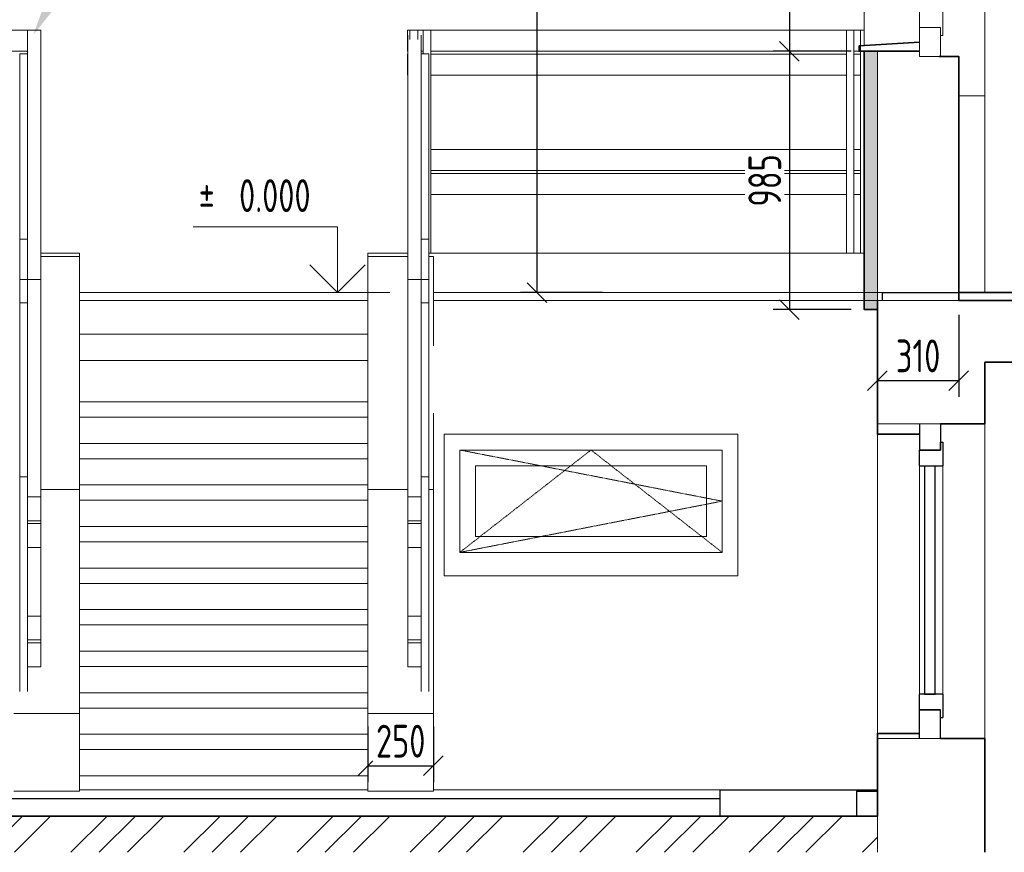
# Model space of a CAD drawing. Header units: inches. Extents: x -96941 to 10978768, y -673 to 1070890.
# Tile 6 of 256: x 8331 to 12085, y 54713 to 57886. Entities that reach past the tile are written whole.
import ezdxf
from ezdxf import colors
from ezdxf.entities.mleader import LeaderData, LeaderLine
from ezdxf.enums import TextEntityAlignment as Align
from ezdxf.math import Vec2, Vec3

# ---------------------------------------------------------------- set-up
doc = ezdxf.new("R2010")
doc.units = ezdxf.units.IN
doc.linetypes.add('Overhead', pattern=[3.96875, 2.38125, -1.5875])
doc.layers.get('Defpoints').update_dxf_attribs({"color": 6, "lineweight": 9})
for name, color, linetype, lineweight in [('!_A_01_TENKÁ', 8, 'Continuous', 13), ('!_A_02_HRUBÁ', 255, 'Continuous', 35), ('!_A_21_KÓTY', 3, 'Continuous', 9), ('!_A_22_PLAVÁK', 110, 'Continuous', 9), ('!_A_23_ŠRAFY', 252, 'Continuous', 9), ('A-FLOR', 192, 'Continuous', 13), ('A-FLOR-HRAL', 11, 'Continuous', 18), ('A-GLAZ', 151, 'Continuous', 18), ('A-WALL', 113, 'Continuous', 18), ('C-TOPO', 7, 'Continuous', 18), ('S-STRS', 31, 'Continuous', 18)]:
    doc.layers.add(name, color=color, linetype=linetype, lineweight=lineweight)
doc.layers.add('!_A_51_BÚRACIE PRÁCE', color=40, linetype='Continuous', lineweight=13, true_color=0xffbf00)
doc.styles.add('Iso CP', font='isocp.shx', dxfattribs={"width": 0.8})
doc.dimstyles.new('1-50', dxfattribs={"dimscale": 50, "dimtxt": 2.5, "dimasz": 1.5, "dimexe": 1.25, "dimexo": 1, "dimtad": 1, "dimdec": 0, "dimrnd": 5, "dimdsep": 46, "dimtxsty": 'Iso CP', "dimblk1": 'OBLIQUE', "dimblk2": 'OBLIQUE', "dimsah": 1, "dimcen": 2.5, "dimclrt": 4, "dimadec": 0, "dimazin": 0, "dimtfac": 1, "dimtdec": 0, "dimtmove": 1, "dimatfit": 3, "dimldrblk": 'OBLIQUE', "dimfxl": 5, "dimfxlon": 1, "dimtfill": 1, "dimtolj": 1, "dimtzin": 0, "dimarcsym": 0})

# ---------------------------------------------------------------- blocks, each defined once
blk = doc.blocks.new('Okno_2k_2-OS_ - 2500x1200 _1400_-1150681-B-B B')
at = {"layer": 'A-GLAZ', "color": 7, "lineweight": 25}
for p, q in [((-14560, 2600), (-14560, 2500)), ((-14480, 2600), (-14480, 2500)), ((-14480, 2500), (-14480, 2530)), ((-14480, 2530), (-14470, 2530)), ((-14470, 2530), (-14470, 2440)), ((-14560, 2440), (-14560, 2500)), ((-14560, 2500), (-14480, 2500)), ((-14480, 2500), (-14560, 2500)), ((-14560, 2440), (-14470, 2440)), ((-14540, 2440), (-14540, 1570)), ((-14540, 2440), (-14500, 2440)), ((-14500, 1570), (-14500, 2440)), ((-14470, 1570), (-14560, 1570)), ((-14560, 1510), (-14560, 1570)), ((-14540, 1570), (-14500, 1570)), ((-14470, 1570), (-14470, 1480)), ((-14560, 1510), (-14480, 1510)), ((-14560, 1400), (-14560, 1510)), ((-14480, 1510), (-14560, 1510)), ((-14480, 1480), (-14480, 1510)), ((-14480, 1400), (-14480, 1510)), ((-14480, 1480), (-14470, 1480))]:
    blk.add_line(p, q, dxfattribs=at)
at = {"layer": 'A-GLAZ', "color": 250}
for p, q in [((-14560, 2440), (-14560, 1570)), ((-14470, 1570), (-14470, 2440))]:
    blk.add_line(p, q, dxfattribs=at)
at = {"layer": 'A-GLAZ', "color": 250, "linetype": 'Overhead'}
for p, q in [((-14560, 2222.9), (-14560, 2440)), ((-14560, 2440), (-14560, 1618)), ((-14560, 2381.5), (-14560, 2440)), ((-14560, 1570), (-14560, 1787.1))]:
    blk.add_line(p, q, dxfattribs=at)
blk = doc.blocks.new('Okno_1k - 1200x600_2000_-1150742-B-B B')
at = {"layer": 'A-GLAZ', "color": 250}
for p, q in [((-16312, 2110), (-16312, 2500)), ((-15312, 2500), (-16312, 2500)), ((-16312, 2110), (-16312, 2500)), ((-16312, 2500), (-15312, 2500)), ((-15312, 2500), (-15312, 2110)), ((-15312, 2500), (-15312, 2110)), ((-16252, 2440), (-16252, 2170)), ((-16252, 2440), (-15372, 2440)), ((-15372, 2170), (-15372, 2440)), ((-16252, 2170), (-15372, 2170)), ((-15312, 2110), (-16312, 2110)), ((-15312, 2110), (-16312, 2110))]:
    blk.add_line(p, q, dxfattribs=at)
at = {"layer": 'A-GLAZ', "color": 250, "linetype": 'Overhead'}
for p, q in [((-15312, 2305), (-16312, 2500)), ((-15812, 2500), (-16312, 2110)), ((-15312, 2110), (-15812, 2500)), ((-16312, 2110), (-15312, 2305))]:
    blk.add_line(p, q, dxfattribs=at)
blk = doc.blocks.new('_Oblique')
at = {"color": 0, "linetype": 'ByBlock', "lineweight": -2}
blk.add_line((-0.5, -0.5), (0.5, 0.5), dxfattribs=at)
blk = doc.blocks.new('*D1215')
at = {"layer": '!_A_21_KÓTY', "color": 0, "lineweight": -2, "transparency": 16777216}
for p, q in [((11501.5, 59446.2), (11203.4, 59446.2)), ((11265.9, 59446.2), (11265.9, 57766.2)), ((11501.5, 57766.2), (11203.4, 57766.2))]:
    blk.add_line(p, q, dxfattribs=at)
at = {"layer": 'Defpoints', "color": 0, "transparency": 16777216}
for p in [(11551.5, 59446.2), (11265.9, 57766.2), (11551.5, 57766.2)]:
    blk.add_point(p, dxfattribs=at)
at = {"layer": '!_A_21_KÓTY', "color": 0, "lineweight": -2, "transparency": 16777216, "xscale": 75, "yscale": 75, "zscale": 75}
for p, rotation in [((11265.9, 59446.2), 90), ((11265.9, 57766.2), 270)]:
    blk.add_blockref('_Oblique', p, dxfattribs=dict(at, rotation=rotation))
at = {"layer": '!_A_21_KÓTY', "color": 4, "transparency": 16777216, "insert": (11172.1, 58606.2), "char_height": 125, "attachment_point": 5, "rotation": 90, "style": 'Iso CP', "bg_fill": 3, "box_fill_scale": 1.1, "bg_fill_color": 256, "bg_fill_true_color": 13158600, "bg_fill_transparency": 0}
blk.add_mtext('\\A1;1680', dxfattribs=at)
blk = doc.blocks.new('*D1216')
at = {"layer": '!_A_21_KÓTY', "color": 0, "lineweight": -2, "transparency": 16777216}
for p, q in [((11501.5, 57766.2), (11203.4, 57766.2)), ((11265.9, 57766.2), (11265.9, 56781.2)), ((11501.5, 56781.2), (11203.4, 56781.2))]:
    blk.add_line(p, q, dxfattribs=at)
at = {"layer": 'Defpoints', "color": 0, "transparency": 16777216}
for p in [(11551.5, 57766.2), (11265.9, 56781.2), (11551.5, 56781.2)]:
    blk.add_point(p, dxfattribs=at)
at = {"layer": '!_A_21_KÓTY', "color": 0, "lineweight": -2, "transparency": 16777216, "xscale": 75, "yscale": 75, "zscale": 75}
for p, rotation in [((11265.9, 57766.2), 90), ((11265.9, 56781.2), 270)]:
    blk.add_blockref('_Oblique', p, dxfattribs=dict(at, rotation=rotation))
at = {"layer": '!_A_21_KÓTY', "color": 4, "transparency": 16777216, "insert": (11172.1, 57273.7), "char_height": 125, "attachment_point": 5, "rotation": 90, "style": 'Iso CP', "bg_fill": 3, "box_fill_scale": 1.1, "bg_fill_color": 256, "bg_fill_true_color": 13158600, "bg_fill_transparency": 0}
blk.add_mtext('\\A1;985', dxfattribs=at)
blk = doc.blocks.new('*D1217')
at = {"layer": '!_A_21_KÓTY', "color": 0, "lineweight": -2, "transparency": 16777216}
for p, q in [((13796.1, 56846.2), (13796.1, 56921.2)), ((13546.1, 56846.2), (13858.6, 56846.2)), ((13796.1, 56816.2), (13796.1, 56846.2)), ((13796.1, 56816.2), (13796.1, 56846.2)), ((13546.1, 56816.2), (13858.6, 56816.2)), ((13796.1, 56816.2), (13796.1, 56741.2)), ((13796.1, 56349.6), (13796.1, 56816.2))]:
    blk.add_line(p, q, dxfattribs=at)
at = {"layer": 'Defpoints', "color": 0, "transparency": 16777216}
for p in [(11911.5, 56846.2), (13796.1, 56846.2), (11911.5, 56816.2)]:
    blk.add_point(p, dxfattribs=at)
at = {"layer": '!_A_21_KÓTY', "color": 0, "lineweight": -2, "transparency": 16777216, "xscale": 75, "yscale": 75, "zscale": 75}
for p, rotation in [((13796.1, 56846.2), 270), ((13796.1, 56816.2), 90)]:
    blk.add_blockref('_Oblique', p, dxfattribs=dict(at, rotation=rotation))
at = {"layer": '!_A_21_KÓTY', "color": 4, "transparency": 16777216, "insert": (13702.3, 56435.9), "char_height": 125, "attachment_point": 5, "rotation": 90, "style": 'Iso CP', "bg_fill": 3, "box_fill_scale": 1.1, "bg_fill_color": 256, "bg_fill_true_color": 13158600, "bg_fill_transparency": 0}
blk.add_mtext('\\A1;30', dxfattribs=at)
blk = doc.blocks.new('*D1218')
at = {"layer": '!_A_21_KÓTY', "color": 0, "lineweight": -2, "transparency": 16777216}
for p, q in [((16610.3, 59946.2), (16297.8, 59946.2)), ((16360.3, 56846.2), (16360.3, 59946.2)), ((16110.3, 56846.2), (16422.8, 56846.2))]:
    blk.add_line(p, q, dxfattribs=at)
at = {"layer": 'Defpoints', "color": 0, "transparency": 16777216}
for p in [(16360.3, 59946.2), (16906.5, 59946.2), (11911.5, 56846.2)]:
    blk.add_point(p, dxfattribs=at)
at = {"layer": '!_A_21_KÓTY', "color": 0, "lineweight": -2, "transparency": 16777216, "xscale": 75, "yscale": 75, "zscale": 75}
for p, rotation in [((16360.3, 59946.2), 90), ((16360.3, 56846.2), 270)]:
    blk.add_blockref('_Oblique', p, dxfattribs=dict(at, rotation=rotation))
at = {"layer": '!_A_21_KÓTY', "color": 4, "transparency": 16777216, "insert": (16266.5, 58396.2), "char_height": 125, "attachment_point": 5, "rotation": 90, "style": 'Iso CP', "bg_fill": 3, "box_fill_scale": 1.1, "bg_fill_color": 256, "bg_fill_true_color": 13158600, "bg_fill_transparency": 0}
blk.add_mtext('\\A1;3100', dxfattribs=at)
blk = doc.blocks.new('*D1221')
at = {"layer": '!_A_21_KÓTY', "color": 0, "lineweight": -2, "transparency": 16777216}
for p, q in [((12061.5, 59946.2), (12309, 59946.2)), ((12246.5, 59946.2), (12246.5, 56846.2)), ((12061.5, 56846.2), (12309, 56846.2))]:
    blk.add_line(p, q, dxfattribs=at)
at = {"layer": 'Defpoints', "color": 0, "transparency": 16777216}
for p in [(12011.5, 59946.2), (12011.5, 56846.2), (12246.5, 56846.2)]:
    blk.add_point(p, dxfattribs=at)
at = {"layer": '!_A_21_KÓTY', "color": 0, "lineweight": -2, "transparency": 16777216, "xscale": 75, "yscale": 75, "zscale": 75}
for p, rotation in [((12246.5, 59946.2), 90), ((12246.5, 56846.2), 270)]:
    blk.add_blockref('_Oblique', p, dxfattribs=dict(at, rotation=rotation))
at = {"layer": '!_A_21_KÓTY', "color": 4, "transparency": 16777216, "insert": (12152.7, 58396.2), "char_height": 125, "attachment_point": 5, "rotation": 90, "style": 'Iso CP', "bg_fill": 3, "box_fill_scale": 1.1, "bg_fill_color": 256, "bg_fill_true_color": 13158600, "bg_fill_transparency": 0}
blk.add_mtext('\\A1;3100', dxfattribs=at)
blk = doc.blocks.new('*D1223')
at = {"layer": '!_A_21_KÓTY', "color": 0, "lineweight": -2, "transparency": 16777216}
for p, q in [((11601.5, 56761), (11601.5, 56448.5)), ((11911.5, 56761), (11911.5, 56448.5)), ((11601.5, 56511), (11911.5, 56511))]:
    blk.add_line(p, q, dxfattribs=at)
at = {"layer": 'Defpoints', "color": 0, "transparency": 16777216}
for p in [(11601.5, 56846.2), (11911.5, 56846.2), (11911.5, 56511)]:
    blk.add_point(p, dxfattribs=at)
at = {"layer": '!_A_21_KÓTY', "color": 0, "lineweight": -2, "transparency": 16777216, "xscale": 75, "yscale": 75, "zscale": 75, "rotation": 180}
blk.add_blockref('_Oblique', (11601.5, 56511), dxfattribs=at)
at = {"layer": '!_A_21_KÓTY', "color": 0, "lineweight": -2, "transparency": 16777216, "xscale": 75, "yscale": 75, "zscale": 75}
blk.add_blockref('_Oblique', (11911.5, 56511), dxfattribs=at)
at = {"layer": '!_A_21_KÓTY', "color": 4, "transparency": 16777216, "insert": (11756.5, 56604.8), "char_height": 125, "attachment_point": 5, "style": 'Iso CP', "bg_fill": 3, "box_fill_scale": 1.1, "bg_fill_color": 256, "bg_fill_true_color": 13158600, "bg_fill_transparency": 0}
blk.add_mtext('\\A1;310', dxfattribs=at)
blk = doc.blocks.new('*D1414')
at = {"layer": '!_A_21_KÓTY', "color": 0, "lineweight": -2, "transparency": 16777216}
for p, q in [((10271.3, 60266.2), (10366, 60266.2)), ((10303.5, 60266.2), (10303.5, 56846.2)), ((10553.5, 56846.2), (10241, 56846.2))]:
    blk.add_line(p, q, dxfattribs=at)
at = {"layer": 'Defpoints', "color": 0, "transparency": 16777216}
for p in [(10221.3, 60266.2), (10303.5, 56846.2), (11911.5, 56846.2)]:
    blk.add_point(p, dxfattribs=at)
at = {"layer": '!_A_21_KÓTY', "color": 0, "lineweight": -2, "transparency": 16777216, "xscale": 75, "yscale": 75, "zscale": 75}
for p, rotation in [((10303.5, 60266.2), 90), ((10303.5, 56846.2), 270)]:
    blk.add_blockref('_Oblique', p, dxfattribs=dict(at, rotation=rotation))
at = {"layer": '!_A_21_KÓTY', "color": 4, "transparency": 16777216, "insert": (10209.8, 58556.2), "char_height": 125, "attachment_point": 5, "rotation": 90, "style": 'Iso CP', "bg_fill": 3, "box_fill_scale": 1.1, "bg_fill_color": 256, "bg_fill_true_color": 13158600, "bg_fill_transparency": 0}
blk.add_mtext('\\A1;3420', dxfattribs=at)
blk = doc.blocks.new('*U1504')
at = {"linetype": 'Continuous'}
for p, q in [((-4178.5, 250), (-4728.5, 250)), ((-4178.5, 0), (-4178.5, 250)), ((-4178.5, 0), (-4284.5, 106.1)), ((-4178.5, 0), (-4072.4, 106.1)), ((-4378.5, 0), (-3978.5, 0))]:
    blk.add_line(p, q, dxfattribs=at)
at = {"color": 4, "linetype": 'Continuous', "style": 'Iso CP', "width": 0.8}
blk.add_text('%%P', height=125, dxfattribs=at).set_placement((-4677.1, 369.4), align=Align.MIDDLE_CENTER)
at = {"color": 4, "linetype": 'Continuous', "style": 'Iso CP', "width": 0.8, "flags": 8}
blk.add_attdef('VYSKKOT', text='', height=125, dxfattribs=at).set_placement((-4417.3, 369.4), align=Align.MIDDLE_CENTER)
blk = doc.blocks.new('*D1627')
at = {"layer": '!_A_21_KÓTY', "color": 0, "lineweight": -2, "transparency": 16777216}
for p, q in [((7361.5, 57977.3), (7361.5, 58289.8)), ((8411.5, 57977.3), (8411.5, 58289.8)), ((7361.5, 58227.3), (8411.5, 58227.3))]:
    blk.add_line(p, q, dxfattribs=at)
at = {"layer": 'Defpoints', "color": 0, "transparency": 16777216}
for p in [(8411.5, 58227.3), (7361.5, 57846.2), (8411.5, 57846.2)]:
    blk.add_point(p, dxfattribs=at)
at = {"layer": '!_A_21_KÓTY', "color": 0, "lineweight": -2, "transparency": 16777216, "xscale": 75, "yscale": 75, "zscale": 75, "rotation": 180}
blk.add_blockref('_Oblique', (7361.5, 58227.3), dxfattribs=at)
at = {"layer": '!_A_21_KÓTY', "color": 0, "lineweight": -2, "transparency": 16777216, "xscale": 75, "yscale": 75, "zscale": 75}
blk.add_blockref('_Oblique', (8411.5, 58227.3), dxfattribs=at)
at = {"layer": '!_A_21_KÓTY', "color": 4, "transparency": 16777216, "insert": (7886.5, 58321.1), "char_height": 125, "attachment_point": 5, "style": 'Iso CP', "bg_fill": 3, "box_fill_scale": 1.1, "bg_fill_color": 256, "bg_fill_true_color": 13158600, "bg_fill_transparency": 0}
blk.add_mtext('\\A1;1050', dxfattribs=at)
blk = doc.blocks.new('*D1628')
at = {"layer": '!_A_21_KÓTY', "color": 0, "lineweight": -2, "transparency": 16777216}
for p, q in [((9809.4, 57977.3), (9809.4, 58289.8)), ((11551.5, 57977.3), (11551.5, 58289.8)), ((11551.5, 58227.3), (9809.4, 58227.3))]:
    blk.add_line(p, q, dxfattribs=at)
at = {"layer": 'Defpoints', "color": 0, "transparency": 16777216}
for p in [(9809.4, 58227.3), (9809.4, 57846.2), (11551.5, 57846.2)]:
    blk.add_point(p, dxfattribs=at)
at = {"layer": '!_A_21_KÓTY', "color": 0, "lineweight": -2, "transparency": 16777216, "xscale": 75, "yscale": 75, "zscale": 75, "rotation": 180}
blk.add_blockref('_Oblique', (9809.4, 58227.3), dxfattribs=at)
at = {"layer": '!_A_21_KÓTY', "color": 0, "lineweight": -2, "transparency": 16777216, "xscale": 75, "yscale": 75, "zscale": 75}
blk.add_blockref('_Oblique', (11551.5, 58227.3), dxfattribs=at)
at = {"layer": '!_A_21_KÓTY', "color": 4, "transparency": 16777216, "insert": (10680.4, 58321.1), "char_height": 125, "attachment_point": 5, "style": 'Iso CP', "bg_fill": 3, "box_fill_scale": 1.1, "bg_fill_color": 256, "bg_fill_true_color": 13158600, "bg_fill_transparency": 0}
blk.add_mtext('\\A1;1740', dxfattribs=at)
blk = doc.blocks.new('*D1630')
at = {"layer": '!_A_21_KÓTY', "color": 0, "lineweight": -2, "transparency": 16777216}
for p, q in [((9659, 55191.9), (9659, 54980.3)), ((9909, 55191.9), (9909, 54980.3)), ((9659, 55042.8), (9909, 55042.8))]:
    blk.add_line(p, q, dxfattribs=at)
at = {"layer": 'Defpoints', "color": 0, "transparency": 16777216}
for p in [(9659, 55241.9), (9909, 55241.9)]:
    blk.add_point(p, dxfattribs=at)
at = {"layer": '!_A_21_KÓTY', "color": 0, "lineweight": -2, "transparency": 16777216, "xscale": 75, "yscale": 75, "zscale": 75, "rotation": 180}
blk.add_blockref('_Oblique', (9659, 55042.8), dxfattribs=at)
at = {"layer": '!_A_21_KÓTY', "color": 0, "lineweight": -2, "transparency": 16777216, "xscale": 75, "yscale": 75, "zscale": 75}
blk.add_blockref('_Oblique', (9909, 55042.8), dxfattribs=at)
at = {"layer": '!_A_21_KÓTY', "color": 4, "transparency": 16777216, "insert": (9784, 55136.5), "char_height": 125, "attachment_point": 5, "style": 'Iso CP', "bg_fill": 3, "box_fill_scale": 1.1, "bg_fill_color": 256, "bg_fill_true_color": 13158600, "bg_fill_transparency": 0}
blk.add_mtext('\\A1;250', dxfattribs=at)
at = {"layer": 'Defpoints', "color": 0, "transparency": 16777216}
blk.add_point((9909, 55042.8), dxfattribs=at)

msp = doc.modelspace()

# ---------------------------------------------------------------- hatches: boundary and pattern name
at = {"layer": '!_A_23_ŠRAFY'}
h = msp.add_hatch(dxfattribs=at)
h.set_pattern_fill('FP_13', color=256, style=0, pattern_type=2)
h.set_pattern_definition([(45, (11505.4, 61571.17), (-215.526, 215.526), []), (45, (11613.17, 61571.17), (-215.526, 215.526), []), (45, (11720.93, 61571.17), (-215.526, 215.526), [])])
h.paths.add_polyline_path([(11310.454, 54712.98), (11601.471, 54712.98), (11601.471, 54851.175), (5122.746, 54851.175), (5122.746, 54712.98), (9763.527, 54712.98)])
at = {"layer": '!_A_51_BÚRACIE PRÁCE'}
h = msp.add_hatch(dxfattribs=at)
h.set_pattern_fill('TEPIZOL2', color=256, scale=28.615889, angle=-90)
h.set_pattern_definition([(349.1066, (11558.382, 57087.575), (47.8753, -1e-05), [36.5654, -109.6961]), (190.8934, (11594.288, 57080.665), (47.8753, 1e-05), [36.5654, -109.6961]), (349.1066, (11558.382, 57073.755), (47.8753, -1e-05), [36.5654, -109.6961]), (190.8934, (11594.288, 57066.845), (47.8753, 1e-05), [36.5654, -109.6961]), (360, (11594.288, 57080.665), (47.87533, 13.82042), [1.8516, -46.0237]), (360, (11556.53, 57073.755), (47.87533, 13.82042), [1.8516, -46.0237]), (330, (11596.126, 57080.665), (47.8753, -1e-05), [3.7032, -51.5785]), (330, (11596.126, 57066.845), (47.8753, -1e-05), [3.7032, -51.5785]), (210, (11551.471, 57068.696), (47.8753, 1e-05), [3.7032, -51.5785]), (210, (11551.471, 57054.876), (47.8753, 1e-05), [3.7032, -51.5785]), (300, (11551.47, 57078.813), (47.8753, 1e-05), [3.703, -92.0475]), (300, (11551.47, 57064.993), (47.8753, 1e-05), [3.703, -92.0475]), (300, (11551.47, 57051.173), (47.8753, 1e-05), [3.703, -92.0475]), (300, (11551.47, 57037.352), (47.8753, 1e-05), [3.703, -92.0475]), (300, (11551.47, 57023.53), (47.8753, 1e-05), [3.703, -92.0475]), (300, (11551.47, 57009.71), (47.8753, 1e-05), [3.703, -92.0475]), (270, (11553.323, 57075.606), (47.8753, -13.8204), [3.7032, -10.1172]), (270, (11551.47, 57082.517), (47.8753, -13.8204), [3.7032, -10.1172]), (240, (11553.323, 57085.724), (47.8753, -1e-05), [3.703, -92.0475]), (240, (11553.323, 57071.903), (47.8753, -1e-05), [3.703, -92.0475]), (240, (11553.323, 57058.083), (47.8753, -1e-05), [3.703, -92.0475]), (240, (11553.323, 57044.262), (47.8753, -1e-05), [3.703, -92.0475]), (240, (11553.323, 57030.44), (47.8753, -1e-05), [3.703, -92.0475]), (240, (11553.323, 57016.62), (47.8753, -1e-05), [3.703, -92.0475]), (330, (11553.323, 57075.606), (47.8753, -1e-05), [3.7032, -51.5785]), (330, (11553.323, 57061.786), (47.8753, -1e-05), [3.7032, -51.5785]), (210, (11556.53, 57087.575), (47.8753, 1e-05), [3.7032, -51.5785]), (210, (11556.53, 57073.755), (47.8753, 1e-05), [3.7032, -51.5785])])
h.paths.add_polyline_path([(11601.471, 57766.175), (11601.471, 56781.175), (11551.471, 56781.175), (11551.471, 57766.175)])

# ---------------------------------------------------------------- linework, layer by layer
at = {"layer": '!_A_01_TENKÁ', "color": 40, "true_color": 0xffbf00}
for p, q in [((8361.471, 57846.175), (8079.184, 57846.175)), ((8079.184, 57766.175), (8361.471, 57766.175))]:
    msp.add_line(p, q, dxfattribs=at)
at = {"layer": '!_A_01_TENKÁ'}
for p, q in [((8361.471, 57827.035), (8361.471, 57846.175)), ((17498.162, 56816.175), (11601.471, 56816.175)), ((12011.471, 56581.175), (17498.162, 56581.175)), ((12011.471, 56346.175), (12011.471, 56581.175)), ((11601.471, 56346.175), (12011.471, 56346.175)), ((11601.471, 55146.175), (11601.471, 54851.175)), ((12011.471, 55146.175), (11601.471, 55146.175)), ((12011.471, 54712.98), (12011.471, 55146.175)), ((8558.971, 54951.175), (9658.971, 54951.175)), ((9908.971, 54951.175), (11001.471, 54951.175)), ((7899.673, 54916.175), (10679.216, 54916.175)), ((10929.93, 54916.175), (10679.216, 54916.175)), ((11601.471, 54851.175), (5122.746, 54851.175)), ((11601.471, 54712.98), (11601.471, 54851.175))]:
    msp.add_line(p, q, dxfattribs=at)
at = {"layer": '!_A_01_TENKÁ', "lineweight": 25}
for p, q in [((10679.216, 54916.175), (7899.673, 54916.175)), ((10929.929, 54916.175), (10679.216, 54916.175))]:
    msp.add_line(p, q, dxfattribs=at)
at = {"layer": '!_A_02_HRUBÁ'}
for p, q in [((11601.471, 56816.175), (11601.471, 56385.969)), ((11601.471, 56385.969), (11601.471, 56346.175))]:
    msp.add_line(p, q, dxfattribs=at)
for points in [[(11841.471, 56346.175), (12011.471, 56346.175), (12011.471, 56581.175)], [(12011.471, 56581.175), (17498.162, 56581.175)], [(11601.471, 56346.175), (11601.471, 56306.175), (11761.471, 56306.175)], [(5122.746, 54851.175), (11601.471, 54851.175), (11601.471, 55166.175), (11761.471, 55166.175)], [(11841.471, 55146.175), (12011.471, 55146.175), (12011.471, 54712.98)]]:
    msp.add_lwpolyline(points, dxfattribs=at)
at = {"layer": '!_A_51_BÚRACIE PRÁCE'}
for p, q in [((12011.471, 59476.175), (12011.471, 57596.175)), ((11761.471, 57856.175), (11761.471, 57916.175)), ((11851.471, 57916.175), (11851.471, 57826.175)), ((11761.471, 57856.175), (11841.471, 57856.175)), ((11761.471, 57746.175), (11761.471, 57856.175)), ((11841.471, 57856.175), (11761.471, 57856.175)), ((11841.471, 57826.175), (11841.471, 57856.175)), ((11841.471, 57746.175), (11841.471, 57856.175)), ((11841.471, 57826.175), (11851.471, 57826.175)), ((11601.471, 57766.175), (11601.471, 56816.175)), ((11601.471, 57766.175), (11761.471, 57766.175)), ((11761.471, 57746.175), (11761.471, 57766.175)), ((11911.471, 57746.175), (11761.471, 57746.175)), ((11841.471, 57746.175), (11761.471, 57746.175))]:
    msp.add_line(p, q, dxfattribs=at)
for points in [[(11551.471, 59446.175), (11551.471, 57787.424)], [(11911.471, 57746.175), (11911.471, 56846.175)], [(12011.471, 56846.175), (12011.471, 57596.175), (11911.471, 57596.175)]]:
    msp.add_lwpolyline(points, dxfattribs=at)
at = {"layer": '!_A_51_BÚRACIE PRÁCE', "lineweight": 35}
for points in [[(11551.471, 57766.175), (11531.471, 57766.175), (11531.471, 57786.175), (11761.471, 57800.542)], [(11761.471, 57766.175), (11601.471, 57766.175), (11551.471, 57766.175), (11551.471, 56781.175), (11601.471, 56781.175)], [(11836.471, 57746.175), (11911.471, 57746.175), (11911.471, 56846.175)], [(11911.471, 56846.175), (11911.471, 56816.175), (13981.471, 56816.175), (13981.471, 56846.175), (11911.471, 56846.175)]]:
    msp.add_lwpolyline(points, dxfattribs=at)
at = {"layer": 'A-FLOR'}
for p, q in [((8558.971, 56846.175), (9658.971, 56846.175)), ((9908.971, 56846.175), (11601.471, 56846.175)), ((8558.971, 56816.175), (9658.971, 56816.175)), ((9908.971, 56816.175), (11601.471, 56816.175))]:
    msp.add_line(p, q, dxfattribs=at)
at = {"layer": 'A-FLOR', "color": 7, "lineweight": 25}
for p, q in [((11621.471, 56846.175), (17498.162, 56846.175)), ((11621.471, 56816.175), (11621.471, 56846.175)), ((11001.471, 54951.175), (11601.471, 54951.175)), ((11001.471, 54851.175), (11001.471, 54951.175))]:
    msp.add_line(p, q, dxfattribs=at)
at = {"layer": 'A-FLOR-HRAL', "color": 40, "true_color": 0xffbf00}
for p, q in [((8361.471, 57846.175), (8411.471, 57846.175)), ((8411.471, 57846.175), (8411.471, 56896.175)), ((9819.184, 57846.175), (9809.371, 57846.175)), ((9809.371, 57846.175), (9809.371, 57766.175)), ((9819.184, 57846.175), (9819.184, 57811.202)), ((9849.184, 57846.175), (9819.184, 57846.175)), ((9849.184, 57846.175), (9819.184, 57846.175)), ((9819.184, 57846.175), (9819.184, 57811.202)), ((9849.184, 57811.202), (9849.184, 57846.175)), ((9849.184, 57811.202), (9849.184, 57846.175)), ((9869.184, 57846.175), (9849.184, 57846.175)), ((9869.184, 57846.175), (9869.184, 57756.321)), ((9899.184, 57846.175), (9869.184, 57846.175)), ((9899.184, 57846.175), (9869.184, 57846.175)), ((9869.184, 57846.175), (9869.184, 57756.321)), ((9899.184, 56996.175), (9899.184, 57846.175)), ((9899.184, 56996.175), (9899.184, 57846.175)), ((11483.657, 57846.175), (9899.184, 57846.175)), ((11483.657, 57846.175), (11483.657, 56996.175)), ((11511.33, 57846.175), (11483.657, 57846.175)), ((11511.33, 56996.175), (11511.33, 57846.175)), ((11537.217, 57846.175), (11511.33, 57846.175)), ((11537.217, 57846.175), (11537.217, 56996.175)), ((11551.471, 57846.175), (11537.217, 57846.175)), ((8361.471, 56896.175), (8361.471, 57827.035)), ((9811.471, 56896.175), (9811.471, 57827.035)), ((9861.471, 57827.035), (9861.471, 56896.175)), ((8331.471, 57049.375), (8331.471, 57756.321)), ((8331.471, 57756.321), (8361.471, 57756.321)), ((9809.371, 57766.175), (9811.471, 57766.175)), ((9811.471, 57755.23), (9810.147, 57755.23)), ((9810.147, 57755.23), (9810.147, 57675.23)), ((9861.471, 57766.175), (9869.184, 57766.175)), ((9861.471, 57756.321), (9891.471, 57756.321)), ((9891.471, 57756.321), (9891.471, 57049.375)), ((9899.184, 57766.175), (11483.657, 57766.175)), ((11483.657, 57755.23), (9899.184, 57755.23)), ((11511.33, 57766.175), (11537.217, 57766.175)), ((11537.217, 57755.23), (11511.33, 57755.23)), ((9810.147, 57675.23), (9811.471, 57675.23)), ((9899.184, 57675.23), (11483.657, 57675.23)), ((11511.33, 57675.23), (11537.217, 57675.23)), ((11483.657, 57391.452), (9899.184, 57391.452)), ((11537.217, 57391.452), (11511.33, 57391.452)), ((9899.184, 57311.452), (11483.657, 57311.452)), ((11483.657, 57300.507), (9899.184, 57300.507)), ((11511.33, 57311.452), (11537.217, 57311.452)), ((11537.217, 57300.507), (11511.33, 57300.507)), ((9899.184, 57220.507), (11483.657, 57220.507)), ((11511.33, 57220.507), (11537.217, 57220.507)), ((8331.471, 56896.175), (8331.471, 57049.375)), ((8331.471, 57049.375), (8361.471, 57049.375)), ((9861.471, 57049.375), (9891.471, 57049.375)), ((9891.471, 57049.375), (9891.471, 56896.175)), ((8331.471, 56806.704), (8331.471, 56896.175)), ((8331.471, 56896.175), (8361.471, 56896.175)), ((8361.471, 56067.311), (8361.471, 56896.175)), ((8411.471, 56896.175), (8361.471, 56896.175)), ((8411.471, 56896.175), (8411.471, 56067.311)), ((9811.471, 56067.311), (9811.471, 56896.175)), ((9861.471, 56896.175), (9811.471, 56896.175)), ((9861.471, 56896.175), (9891.471, 56896.175)), ((9861.471, 56896.175), (9861.471, 56067.311)), ((9891.471, 56896.175), (9891.471, 56806.704)), ((8331.471, 56143.907), (8331.471, 56806.704)), ((8331.471, 56806.704), (8361.471, 56806.704)), ((9861.471, 56806.704), (9891.471, 56806.704)), ((9891.471, 56806.704), (9891.471, 56143.907)), ((8331.471, 55326.19), (8331.471, 56143.907)), ((8331.471, 56143.907), (8361.471, 56143.907)), ((9861.471, 56143.907), (9891.471, 56143.907)), ((9891.471, 56143.907), (9891.471, 55326.19)), ((8361.471, 55976.852), (8361.471, 56067.311)), ((8411.471, 56067.311), (8361.471, 56067.311)), ((8411.471, 56067.311), (8411.471, 55976.852)), ((9811.471, 55976.852), (9811.471, 56067.311)), ((9861.471, 56067.311), (9811.471, 56067.311)), ((9861.471, 56067.311), (9861.471, 55976.852)), ((8361.471, 55965.545), (8361.471, 55976.852)), ((8411.471, 55976.852), (8361.471, 55976.852)), ((8411.471, 55976.852), (8411.471, 55965.545)), ((9811.471, 55965.545), (9811.471, 55976.852)), ((9861.471, 55976.852), (9811.471, 55976.852)), ((9861.471, 55976.852), (9861.471, 55965.545)), ((8361.471, 55875.087), (8361.471, 55965.545)), ((8411.471, 55965.545), (8361.471, 55965.545)), ((8411.471, 55965.545), (8411.471, 55875.087)), ((9811.471, 55875.087), (9811.471, 55965.545)), ((9861.471, 55965.545), (9811.471, 55965.545)), ((9861.471, 55965.545), (9861.471, 55875.087)), ((8361.471, 55875.087), (8361.471, 55689.184)), ((8411.471, 55875.087), (8361.471, 55875.087)), ((8411.471, 55875.087), (8411.471, 55612.588)), ((9811.471, 55612.588), (9811.471, 55875.087)), ((9861.471, 55875.087), (9811.471, 55875.087)), ((9861.471, 55689.184), (9861.471, 55875.087)), ((8361.471, 55612.588), (8361.471, 55689.184)), ((9861.471, 55689.184), (9861.471, 55612.588)), ((8361.471, 55522.129), (8361.471, 55612.588)), ((8411.471, 55612.588), (8361.471, 55612.588)), ((8411.471, 55612.588), (8411.471, 55522.129)), ((9811.471, 55522.129), (9811.471, 55612.588)), ((9861.471, 55612.588), (9811.471, 55612.588)), ((9861.471, 55612.588), (9861.471, 55522.129)), ((8361.471, 55510.822), (8361.471, 55522.129)), ((8411.471, 55522.129), (8361.471, 55522.129)), ((8411.471, 55522.129), (8411.471, 55510.822)), ((9811.471, 55510.822), (9811.471, 55522.129)), ((9861.471, 55522.129), (9811.471, 55522.129)), ((9861.471, 55522.129), (9861.471, 55510.822)), ((8361.471, 55420.364), (8361.471, 55510.822)), ((8411.471, 55510.822), (8361.471, 55510.822)), ((8411.471, 55510.822), (8411.471, 55420.364)), ((9811.471, 55420.364), (9811.471, 55510.822)), ((9861.471, 55510.822), (9811.471, 55510.822)), ((9861.471, 55510.822), (9861.471, 55420.364)), ((8361.471, 55420.364), (8361.471, 55326.19)), ((8411.471, 55420.364), (8361.471, 55420.364)), ((9861.471, 55420.364), (9811.471, 55420.364)), ((9861.471, 55326.19), (9861.471, 55420.364))]:
    msp.add_line(p, q, dxfattribs=at)
at = {"layer": 'A-WALL', "color": 40, "true_color": 0xffbf00}
for p, q in [((8558.971, 56996.175), (8411.471, 56996.175)), ((8558.971, 56983.597), (8558.971, 56996.175)), ((9811.471, 56996.175), (9658.971, 56996.175)), ((9658.971, 56996.175), (9658.971, 56983.597)), ((11551.471, 56996.175), (9891.471, 56996.175)), ((11601.471, 56846.175), (11621.471, 56846.175)), ((12011.471, 56346.175), (12011.471, 55146.175))]:
    msp.add_line(p, q, dxfattribs=at)
at = {"layer": 'A-WALL', "color": 7, "lineweight": 25}
for p, q in [((11601.471, 56346.175), (11601.471, 56306.175)), ((11761.471, 56346.175), (11761.471, 56306.175)), ((11601.471, 56306.175), (11761.471, 56306.175)), ((11601.471, 55146.175), (11601.471, 55166.175)), ((11601.471, 55166.175), (11761.471, 55166.175)), ((11761.471, 55146.175), (11761.471, 55166.175)), ((11521.471, 54946.175), (11521.471, 54851.175)), ((11521.471, 54946.175), (11601.471, 54946.175))]:
    msp.add_line(p, q, dxfattribs=at)
at = {"layer": 'A-WALL'}
for p, q in [((9949.471, 56306.175), (11069.471, 56306.175)), ((9949.471, 55766.175), (9949.471, 56306.175)), ((11069.471, 56306.175), (11069.471, 55766.175)), ((11601.471, 55166.175), (11601.471, 56306.175)), ((11069.471, 55766.175), (9949.471, 55766.175))]:
    msp.add_line(p, q, dxfattribs=at)
at = {"layer": 'C-TOPO', "lineweight": 25}
msp.add_line((11001.471, 54916.175), (10929.929, 54916.175), dxfattribs=at)
at = {"layer": 'C-TOPO'}
msp.add_line((11001.471, 54916.175), (10929.93, 54916.175), dxfattribs=at)
at = {"layer": 'S-STRS', "color": 40, "linetype": 'Continuous', "lineweight": 18, "true_color": 0xffbf00}
for p, q in [((8411.471, 56983.597), (8558.971, 56983.597)), ((8558.971, 56583.699), (8558.971, 56983.597)), ((9658.971, 56983.597), (9811.471, 56983.597)), ((9658.971, 56983.597), (9658.971, 56096.175)), ((9891.471, 56983.597), (9908.971, 56983.597)), ((9908.971, 56643.144), (9908.971, 56983.597)), ((8558.971, 56687.841), (9658.971, 56687.841)), ((9658.971, 56587.841), (8558.971, 56587.841)), ((8558.971, 56096.175), (8558.971, 56583.699)), ((9658.971, 56429.508), (8558.971, 56429.508)), ((9908.971, 56096.175), (9908.971, 56385.969)), ((8558.971, 56371.175), (9658.971, 56371.175)), ((9658.971, 56271.175), (8558.971, 56271.175)), ((8558.971, 56212.841), (9658.971, 56212.841)), ((8411.471, 56096.175), (8558.971, 56096.175)), ((8558.971, 56096.175), (8411.471, 56096.175)), ((9658.971, 56112.841), (8558.971, 56112.841)), ((8558.971, 55241.93), (8558.971, 56096.175)), ((9658.971, 56096.175), (9811.471, 56096.175)), ((9811.471, 56096.175), (9658.971, 56096.175)), ((9658.971, 56096.175), (9658.971, 55241.93)), ((9891.471, 56096.175), (9908.971, 56096.175)), ((9908.971, 56096.175), (9891.471, 56096.175)), ((9908.971, 55241.93), (9908.971, 56096.175)), ((8558.971, 56054.508), (9658.971, 56054.508)), ((9658.971, 55954.508), (8558.971, 55954.508)), ((8558.971, 55896.175), (9658.971, 55896.175)), ((9658.971, 55796.175), (8558.971, 55796.175)), ((8558.971, 55737.841), (9658.971, 55737.841)), ((9658.971, 55637.841), (8558.971, 55637.841)), ((8558.971, 55579.508), (9658.971, 55579.508)), ((9658.971, 55479.508), (8558.971, 55479.508)), ((8558.971, 55421.175), (9658.971, 55421.175)), ((9658.971, 55321.175), (8558.971, 55321.175)), ((8558.971, 55262.841), (9658.971, 55262.841)), ((8558.971, 55241.93), (8308.971, 55241.93)), ((8558.971, 54946.175), (8558.971, 55241.93)), ((9908.971, 55241.93), (9658.971, 55241.93)), ((9658.971, 55241.93), (9658.971, 54946.175)), ((9908.971, 54946.175), (9908.971, 55241.93)), ((9658.971, 55162.841), (8558.971, 55162.841)), ((8558.971, 55104.508), (9658.971, 55104.508)), ((8558.971, 55004.508), (8558.971, 55104.508)), ((9658.971, 55004.508), (9658.971, 55104.508)), ((9658.971, 55004.508), (8558.971, 55004.508)), ((8558.971, 54946.175), (8308.971, 54946.175)), ((9908.971, 54946.175), (9658.971, 54946.175))]:
    msp.add_line(p, q, dxfattribs=at)

# ---------------------------------------------------------------- block references
at = {"layer": '!_A_22_PLAVÁK'}
msp.add_blockref('*U1504', (13721.471, 56846.175), dxfattribs=at).add_auto_attribs({'VYSKKOT': '0.000'})
at = {"layer": 'A-GLAZ', "linetype": 'Overhead'}
msp.add_blockref('Okno_2k_2-OS_ - 2500x1200 _1400_-1150681-B-B B', (26321.471, 53746.175), dxfattribs=at)
at = {"layer": 'A-GLAZ'}
msp.add_blockref('Okno_1k - 1200x600_2000_-1150742-B-B B', (26321.471, 53746.175), dxfattribs=at)

# ---------------------------------------------------------------- leaders
at = {"layer": '!_A_51_BÚRACIE PRÁCE'}
ml = msp.add_multileader_mtext('Standard', dxfattribs=at)
ml.set_content('Zábradlie 80x30\\Pstĺpiky 50x35', color=256, style='Iso CP')
ml.set_leader_properties(color=256, linetype='ByLayer', lineweight=-1)
ml.build(insert=Vec2(0, 0))
ml.multileader.update_dxf_attribs({"text_left_attachment_type": 2, "text_right_attachment_type": 2, "dogleg_length": 2, "arrow_head_size": 125, "scale": 50})
ctx = ml.context
ctx.base_point, ctx.scale, ctx.char_height, ctx.arrow_head_size, ctx.landing_gap_size, ctx.plane_origin = Vec3(8633.397, 58095.435), 50, 125, 125, 50, Vec3(8186.21, 58499.236)
ctx.left_attachment, ctx.right_attachment = 2, 2
notes = []
notes.append((ctx, [(0, (1, 1, 0), (8533.397, 58095.435), (1, 0), 100, [(0, [(8383.001, 57827.913)], 0, [])])]))
ctx.mtext.insert, ctx.mtext.flow_direction = Vec3(8683.397, 58302.726), 5
for ctx, leaders in notes:
    for number, flags, end, landing, length, lines in leaders:
        leader = LeaderData()
        leader.index, (leader.has_last_leader_line, leader.has_dogleg_vector, leader.attachment_direction) = number, flags
        leader.last_leader_point, leader.dogleg_vector, leader.dogleg_length = Vec3(end), Vec3(landing), length
        for number, points, colour, breaks in lines:
            line = LeaderLine()
            line.index, line.vertices, line.color, line.breaks = number, Vec3.list(points), colors.encode_raw_color(colour), breaks
            leader.lines.append(line)
        ctx.leaders.append(leader)

# ---------------------------------------------------------------- next in the draw order: dimensions: what is measured, and where the dimension line sits
at = {"layer": '!_A_21_KÓTY'}
dim = msp.add_linear_dim(base=(11265.863, 57766.175), p1=(11551.471, 59446.175), p2=(11551.471, 57766.175), angle=90, dimstyle='1-50', dxfattribs=at)
dim.commit()
dim.dimension.update_dxf_attribs({"geometry": '*D1215', "text_midpoint": (11172.113, 58606.175)})
for base, p1, p2, picture, middle in [((8411.471, 58227.318), (7361.471, 57846.175), (8411.471, 57846.175), '*D1627', (7886.471, 58321.068)), ((9908.971, 55042.785), (9658.971, 55241.93), (9908.971, 55241.93), '*D1630', (9783.971, 55136.547))]:
    dim = msp.add_linear_dim(base=base, p1=p1, p2=p2, dimstyle='1-50', dxfattribs=at)
    dim.commit()
    dim.dimension.update_dxf_attribs({"geometry": picture, "text_midpoint": middle})
dim = msp.add_linear_dim(base=(13796.091, 56846.175), p1=(11911.471, 56816.175), p2=(11911.471, 56846.175), angle=90, dimstyle='1-50', dxfattribs=at)
dim.commit()
dim.dimension.update_dxf_attribs({"geometry": '*D1217', "text_midpoint": (13796.091, 56435.867), "dimtype": 160})

# ---------------------------------------------------------------- next in the draw order: dimensions: what is measured, and where the dimension line sits
for base, p1, p2, picture, middle in [((16360.25, 59946.175), (11911.471, 56846.175), (16906.471, 59946.175), '*D1218', (16266.5, 58396.175)), ((11265.863, 56781.175), (11551.471, 57766.175), (11551.471, 56781.175), '*D1216', (11172.113, 57273.675))]:
    dim = msp.add_linear_dim(base=base, p1=p1, p2=p2, angle=90, dimstyle='1-50', dxfattribs=at)
    dim.commit()
    dim.dimension.update_dxf_attribs({"geometry": picture, "text_midpoint": middle})

# ---------------------------------------------------------------- next in the draw order: dimensions: what is measured, and where the dimension line sits
dim = msp.add_linear_dim(base=(12246.457, 56846.175), p1=(12011.471, 59946.175), p2=(12011.471, 56846.175), angle=90, dimstyle='1-50', dxfattribs=at)
dim.commit()
dim.dimension.update_dxf_attribs({"geometry": '*D1221', "text_midpoint": (12152.707, 58396.175)})
dim = msp.add_linear_dim(base=(11911.471, 56511.021), p1=(11601.471, 56846.175), p2=(11911.471, 56846.175), dimstyle='1-50', dxfattribs=at)
dim.commit()
dim.dimension.update_dxf_attribs({"geometry": '*D1223', "text_midpoint": (11756.471, 56604.771)})

# ---------------------------------------------------------------- next in the draw order: dimensions: what is measured, and where the dimension line sits
dim = msp.add_linear_dim(base=(10303.533, 56846.175), p1=(10221.291, 60266.173), p2=(11911.471, 56846.175), angle=90, dimstyle='1-50', dxfattribs=at)
dim.commit()
dim.dimension.update_dxf_attribs({"geometry": '*D1414', "text_midpoint": (10209.77, 58556.174)})

# ---------------------------------------------------------------- next in the draw order: dimensions: what is measured, and where the dimension line sits
dim = msp.add_linear_dim(base=(9809.371, 58227.318), p1=(11551.471, 57846.175), p2=(9809.371, 57846.175), dimstyle='1-50', dxfattribs=at)
dim.commit()
dim.dimension.update_dxf_attribs({"geometry": '*D1628', "text_midpoint": (10680.421, 58321.068)})

doc.saveas('drawing.dxf')
